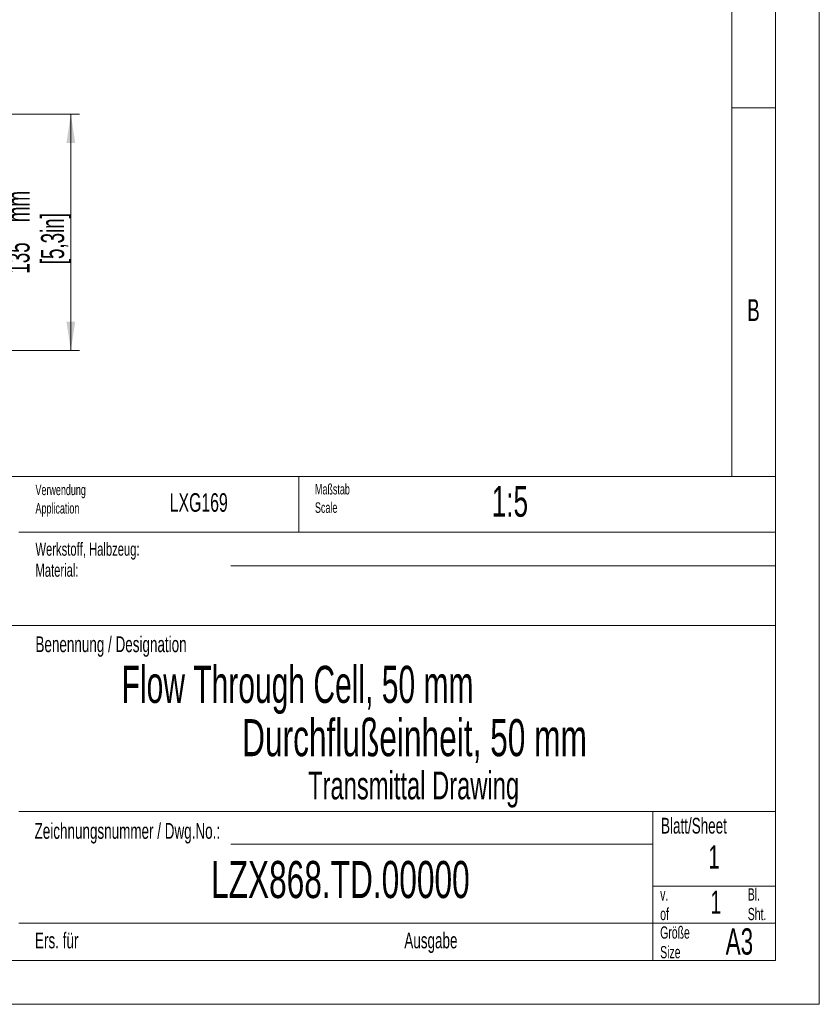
# Model space of a CAD drawing. Header units: millimetres. Extents: x 0 to 2100, y 0 to 1485.
# Tile 10 of 44: x 1644 to 2100, y 0 to 562. Entities that reach past the tile are written whole.
import ezdxf

# ---------------------------------------------------------------- set-up
doc = ezdxf.new("R2010")
doc.units = ezdxf.units.MM
doc.header["$LTSCALE"] = 5
doc.styles.add('SLDTEXTSTYLE0', font='TXT', dxfattribs={"width": 0.605})
doc.styles.add('SLDTEXTSTYLE1', font='TXT', dxfattribs={"width": 0.638186})
doc.dimstyles.new('SLDDIMSTYLE1', dxfattribs={"dimtxt": 12.841593, "dimasz": 16.5, "dimexe": 0, "dimexo": 0.0625, "dimgap": 3.210398, "dimtad": 1, "dimrnd": 1e-09, "dimzin": 12, "dimdsep": 46, "dimtxsty": 'SLDTEXTSTYLE0', "dimsah": 1, "dimcen": 0.09, "dimadec": 0, "dimazin": 3, "dimtfac": 1, "dimtofl": 0, "dimtmove": 0, "dimatfit": 3, "dimfxl": 0, "dimfrac": 2, "dimtolj": 1, "dimtzin": 12, "dimarcsym": 0})

# ---------------------------------------------------------------- blocks, each defined once
blk = doc.blocks.new('_D_11')
at = {"color": 7, "linetype": 'Continuous', "lineweight": 0}
for p, q in [((1598.53, 508.05), (1677.88, 508.05)), ((1672.88, 508.05), (1672.88, 373.05)), ((1598.53, 373.05), (1677.88, 373.05))]:
    blk.add_line(p, q, dxfattribs=at)
at = {"color": 7, "linetype": 'Continuous', "lineweight": 18}
for points in [[(1672.88, 508.05), (1670.38, 491.55), (1675.38, 491.55)], [(1672.88, 373.05), (1675.38, 389.55), (1670.38, 389.55)]]:
    blk.add_solid(points, dxfattribs=at)
at = {"color": 7, "linetype": 'Continuous', "lineweight": 18, "char_height": 13.229, "attachment_point": 1, "rotation": 90, "style": 'SLDTEXTSTYLE0'}
for s, insert in [('mm', (1636.1, 446.38)), ('[5,3in]', (1655.82, 422.37)), ('135', (1636.1, 416.98))]:
    blk.add_mtext(s, dxfattribs=dict(at, insert=insert))

msp = doc.modelspace()

# ---------------------------------------------------------------- linework, layer by layer
at = {"color": 7, "linetype": 'Continuous', "lineweight": 18}
for p, q in [((2100, 0), (2100, 1485)), ((2075, 1460), (2075, 25)), ((2050, 301.25), (2050, 1435)), ((2075, 511.667), (2050, 511.667)), ((1160.6, 301.25), (2075, 301.25)), ((1803, 301.25), (1803, 269.375)), ((1643.2, 269.375), (2075, 269.375)), ((1764.1, 250.217), (2075, 250.217)), ((1427.3, 216.25), (2075, 216.25)), ((1643.2, 110), (2075, 110)), ((2005, 110), (2005, 25)), ((1764.1, 91.473), (2005, 91.473)), ((2005, 67.5), (2075, 67.5)), ((1643.2, 46.25), (2075, 46.25)), ((25, 25), (2075, 25)), ((0, 0), (2100, 0))]:
    msp.add_line(p, q, dxfattribs=at)

# ---------------------------------------------------------------- texts
at = {"color": 7, "linetype": 'Continuous', "lineweight": 0}
for s, insert, char_height, attachment_point, style in [('B', (2062.442, 402.424), 12.5, 2, 'SLDTEXTSTYLE1'), ('Verwendung', (1652.688, 296.588), 6, 1, 'SLDTEXTSTYLE1'), ('Maßstab', (1812.188, 296.988), 6, 1, 'SLDTEXTSTYLE1'), ('1:5', (1913.049, 295.749), 17.5, 1, 'SLDTEXTSTYLE1'), ('Application', (1652.688, 286.088), 6, 1, 'SLDTEXTSTYLE1'), ('LXG169', (1745.861, 291.674), 10.5833, 2, 'SLDTEXTSTYLE1'), ('Scale', (1812.188, 286.488), 6, 1, 'SLDTEXTSTYLE1'), ('Werkstoff, Halbzeug:', (1652.688, 263.522), 7.5, 1, 'SLDTEXTSTYLE1'), ('Material:', (1652.688, 251.522), 7.5, 1, 'SLDTEXTSTYLE1'), ('Benennung / Designation', (1652.688, 209.995), 9, 1, 'SLDTEXTSTYLE1'), ('Flow Through Cell, 50 mm', (1701.848, 193.18), 21.16667, 1, 'SLDTEXTSTYLE0'), ('Durchflußeinheit, 50 mm', (1869.006, 162.768), 21.16667, 2, 'SLDTEXTSTYLE1'), ('Transmittal Drawing', (1868.481, 132.858), 15.875, 2, 'SLDTEXTSTYLE1'), ('Blatt/Sheet', (2009.688, 106.445), 9.00011, 1, 'SLDTEXTSTYLE1'), ('Zeichnungsnummer / Dwg.No.:', (1652.188, 103.445), 9.00011, 1, 'SLDTEXTSTYLE1'), ('1', (2036.746, 90.725), 13.229, 1, 'SLDTEXTSTYLE1'), ('LZX868.TD.00000', (1826.68, 81.801), 21.16667, 2, 'SLDTEXTSTYLE1'), ('v.', (2009.188, 66.22), 7, 1, 'SLDTEXTSTYLE1'), ('1', (2037.873, 64.94), 13.229, 1, 'SLDTEXTSTYLE1'), ('Bl.', (2059.188, 66.22), 7, 1, 'SLDTEXTSTYLE1'), ('of', (2009.188, 55.02), 7, 1, 'SLDTEXTSTYLE1'), ('Sht.', (2059.188, 55.02), 7, 1, 'SLDTEXTSTYLE1'), ('Größe', (2009.188, 44.47), 7, 1, 'SLDTEXTSTYLE1'), ('Ers. für', (1652.438, 40.945), 9.0001, 1, 'SLDTEXTSTYLE1'), ('Ausgabe', (1863.188, 40.945), 9.0001, 1, 'SLDTEXTSTYLE1'), ('A3', (2046.578, 43.358), 15, 1, 'SLDTEXTSTYLE1'), ('Size', (2009.188, 33.27), 7, 1, 'SLDTEXTSTYLE1')]:
    msp.add_mtext(s, dxfattribs=dict(at, insert=insert, char_height=char_height, attachment_point=attachment_point, style=style))

# ---------------------------------------------------------------- dimensions: what is measured, and where the dimension line sits
at = {"color": 7, "linetype": 'Continuous', "lineweight": 18}
dim = msp.add_linear_dim(base=(1672.875, 373.052), p1=(1598.532, 508.052), p2=(1598.532, 373.052), angle=90, text='<>mm\\P[5,3in]', dimstyle='SLDDIMSTYLE1', dxfattribs=at)
dim.commit()
dim.dimension.update_dxf_attribs({"geometry": '_D_11', "text_midpoint": (1672.875, 446.378), "dimtype": 160})

doc.saveas('drawing.dxf')
